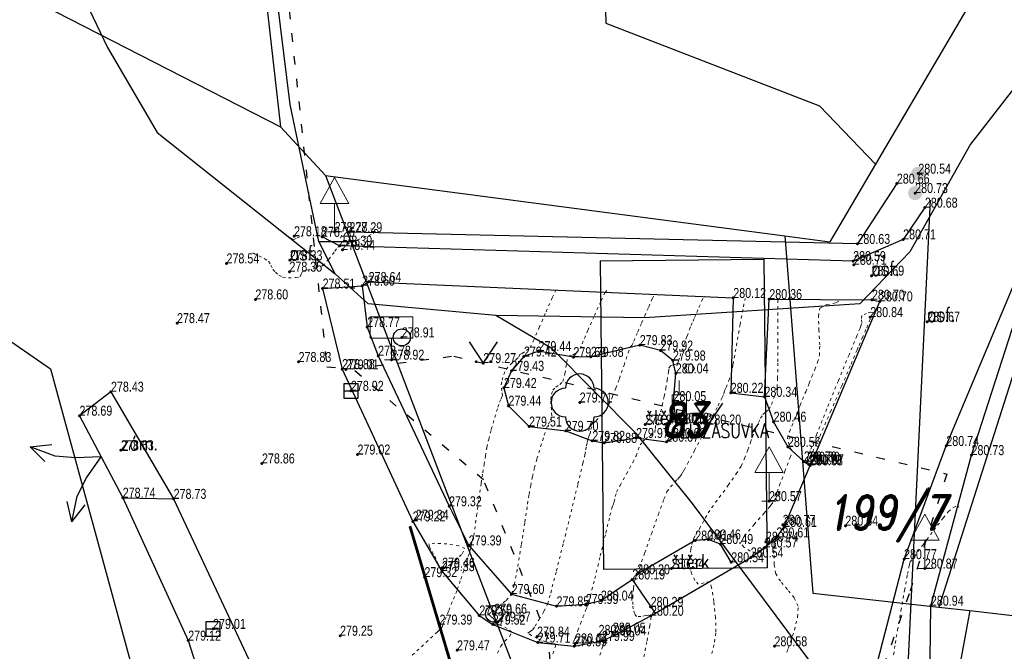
# Model space of a CAD drawing. Header units: feet. Extents: x -783217 to -782936, y -1044805 to -1043930.
# Tile 78 of 81: x -783022 to -782987, y -1044181 to -1044158. Entities that reach past the tile are written whole.
import ezdxf
from ezdxf.enums import TextEntityAlignment as Align

# ---------------------------------------------------------------- set-up
doc = ezdxf.new("R2010")
doc.units = ezdxf.units.FT
doc.header["$MEASUREMENT"] = 0
for name, pattern in [('0.09', [0.8, 0.3, -0.5]), ('ACAD_ISO07W100', [3, 0, -3]), ('ČÁRKOVANÁ', [0.75, 0.5, -0.25])]:
    doc.linetypes.add(name, pattern=pattern)
for name, color, linetype, lineweight in [('_DZ vodorovné', 5, 'Continuous', 15), ('Dopravní zařízen', 7, 'Continuous', 13), ('KN_hranice pozemků', 140, 'Continuous', 30), ('S_SLOUP', 1, 'Continuous', 15), ('Vrstevnice', 250, 'ACAD_ISO07W100', 15), ('Vrstva 25', 7, 'Continuous', 0), ('Vrstva 51', 7, 'Continuous', 0), ('Z_Popisy', 7, 'Continuous', 9), ('Z_vjezd', 30, 'Continuous', 30), ('Z_VÝŠKY', 7, 'Continuous', 9), ('Z_VÝŠKY NETISK', 252, 'Continuous', 9)]:
    doc.layers.add(name, color=color, linetype=linetype, lineweight=lineweight)
for name, color, linetype in [('KN_POZEMKY 500', 140, 'Continuous'), ('KN_značky kultur', 7, 'Continuous'), ('KN_čísla pozemků', 140, 'Continuous'), ('S_CETIN_METALIKA', 6, 'SDELSPOJO'), ('S_CETIN_NEPROVOZ', 8, '0.09'), ('S_KAN_ZN', 32, 'Continuous'), ('S_optický zaměřený', 200, 'SDELSPOJO'), ('Sítě-NN nadzem', 82, 'SILVNNN'), ('Z_hrany ploch', 7, 'Continuous'), ('Z_oploceni', 3, 'PLOTDRTL'), ('Z_stromy', 114, 'Continuous')]:
    doc.layers.add(name, color=color, linetype=linetype)
doc.styles.add('RomanD', font='romand.shx', dxfattribs={"width": 0.7, "oblique": 10})
doc.styles.add('ROMANS', font='romans.shx', dxfattribs={"width": 0.8})
doc.styles.add('Style-cs_Working', font='cs_Working.shx')
doc.linetypes.add('PLOTDRTL', pattern='A,5,[95,civil.shx,S=1,R=0,X=0,Y=0],5', length=10)
doc.linetypes.add('SDELSPOJO', pattern='A,7,-6,[31,civil.shx,S=1,R=0,X=0,Y=0],-6', length=19)
doc.linetypes.add('SILVNNN', pattern='A,2,-2,2,-6.5,[28,civil.shx,S=1,R=0,X=0,Y=0],-6.5', length=19)

# ---------------------------------------------------------------- blocks, each defined once
blk = doc.blocks.new('5.270')
at = {"layer": 'Dopravní zařízen', "linetype": 'Continuous'}
for p, q in [((0, 3.8), (-1, 2)), ((0, 3.8), (1, 2)), ((1, 2), (-1, 2)), ((0, 2), (0, 0)), ((-0.5, 0), (0.5, 0))]:
    blk.add_line(p, q, dxfattribs=at)
blk = doc.blocks.new('SLK')
at = {"layer": 'S_SLOUP', "linetype": 'Continuous'}
h = blk.add_hatch(color=256, dxfattribs=at)
edge = h.paths.add_edge_path()
edge.add_arc((0.001, 0), 0.5, 0, 360)
blk = doc.blocks.new('6.200')
at = {"layer": 'S_KAN_ZN', "linetype": 'Continuous'}
blk.add_circle((0, 0), 1, dxfattribs=at)
blk = doc.blocks.new('5.261')
at = {"layer": 'Dopravní zařízen', "linetype": 'Continuous'}
for p, q in [((0, 1.5), (0, 0)), ((-0.5, 0), (0.5, 0))]:
    blk.add_line(p, q, dxfattribs=at)
at = {"layer": 'Dopravní zařízen', "linetype": 'Continuous', "flags": 128}
blk.add_lwpolyline([(-1.5, 1.5), (1.5, 1.5), (1.5, 3), (-1.5, 3), (-1.5, 1.5)], close=True, dxfattribs=at)
blk = doc.blocks.new('6.301')
at = {"layer": 'S_KAN_ZN'}
blk.add_line((-0.5, 0), (0.5, 0), dxfattribs=at)
at = {"layer": 'S_KAN_ZN', "flags": 128}
blk.add_lwpolyline([(-0.5, -0.502), (0.501, -0.502), (0.501, 0.501), (-0.5, 0.501), (-0.5, -0.502)], close=True, dxfattribs=at)
blk = doc.blocks.new('STL')
at = {"layer": 'Z_stromy', "linetype": 'Continuous'}
blk.add_circle((0, 0.001), 0.001, dxfattribs=at)
for centre, start, end in [((0.001, 1.001), 359.99641, 179.99641), ((-1, 0.001), 89.99641, 269.9964), ((1, 0.001), 269.99641, 89.99641), ((0, -0.999), 179.99641, 359.9964)]:
    blk.add_arc(centre, 1, start, end, dxfattribs=at)
blk = doc.blocks.new('3.140')
at = {"layer": 'KN_značky kultur', "linetype": 'Continuous'}
h = blk.add_hatch(color=256, dxfattribs=at)
edge = h.paths.add_edge_path()
edge.add_arc((-0.5, 0.1), 0.1, 0, 360)
h = blk.add_hatch(color=256, dxfattribs=at)
edge = h.paths.add_edge_path()
edge.add_arc((0.5, 0.1), 0.1, 0, 360)
at = {"layer": 'KN_značky kultur', "linetype": 'Continuous', "flags": 128}
blk.add_lwpolyline([(-1, 1.5), (0, 0), (1, 1.5)], dxfattribs=at)
blk = doc.blocks.new('4.120')
at = {"layer": 'Dopravní zařízen', "linetype": 'Continuous'}
blk.add_line((0, 2), (0, 3), dxfattribs=at)
at = {"layer": 'Dopravní zařízen', "linetype": 'Continuous', "flags": 128}
blk.add_lwpolyline([(-0.5, 0), (-0.5, 2), (0.5, 2), (0.5, 0)], dxfattribs=at)
blk = doc.blocks.new('4.02')
at = {"layer": 'Vrstva 25', "color": 7, "linetype": 'Continuous', "lineweight": 13, "flags": 128}
blk.add_lwpolyline([(0.09, 0.15), (0.18, 0), (0.09, -0.15), (-0.09, -0.15), (-0.18, 0), (-0.09, 0.15), (0.09, 0.15)], close=True, dxfattribs=at)
blk = doc.blocks.new('Z58')
at = {"layer": 'Z_vjezd'}
for p, q in [((-0.3, 0.4), (-0.16, 0.28)), ((-0.3, 0.4), (-0.24, 0.26)), ((-0.3, 0.4), (-0.16, 0.36)), ((0.16, 0.28), (0.3, 0.4)), ((0.3, 0.4), (0.16, 0.36)), ((0.3, 0.4), (0.24, 0.26)), ((-0.16, 0.28), (-0.08, 0.16)), ((0.08, 0.16), (0.16, 0.28)), ((-0.08, 0.16), (0, 0)), ((0, 0), (0.08, 0.16))]:
    blk.add_line(p, q, dxfattribs=at)

msp = doc.modelspace()

# ---------------------------------------------------------------- linework, layer by layer
at = {"layer": '_DZ vodorovné', "linetype": 'ČÁRKOVANÁ', "const_width": 0.1}
msp.add_lwpolyline([(-783001.658, -1044209.533, 0.073439), (-783008.107, -1044176.185)], format="xyb", dxfattribs=at)
at = {"layer": 'KN_hranice pozemků', "linetype": 'Continuous'}
for p, q in [((-783015.52, -1044136.78), (-783012.63, -1044162.21)), ((-783001.41, -1044150.67), (-783001.26, -1044158.58)), ((-782985.67, -1044153.03), (-782991.83, -1044163.52)), ((-783027.6, -1044154.54), (-783012.63, -1044162.21)), ((-783039.87, -1044157.43), (-783020.68, -1044170.68)), ((-783001.26, -1044158.58), (-782993.78, -1044161.48)), ((-782993.78, -1044161.48), (-782991.83, -1044163.52)), ((-783012.63, -1044162.21), (-783011.06, -1044163.91)), ((-782991.83, -1044163.52), (-782993.42, -1044166.23)), ((-783011.06, -1044163.91), (-782996.9, -1044200.94)), ((-783011.06, -1044163.91), (-782995, -1044166.02)), ((-782995, -1044166.02), (-782993.42, -1044166.23)), ((-782995, -1044166.02), (-782994.02, -1044178.53)), ((-783001.45, -1044166.9), (-782995.73, -1044166.84)), ((-783001.45, -1044166.9), (-783001.34, -1044177.7)), ((-782995.73, -1044166.84), (-782995.62, -1044177.64)), ((-782986.2, -1044168.3), (-782989.61, -1044179.02)), ((-783020.68, -1044170.68), (-783017.78, -1044181.28)), ((-782995.62, -1044177.64), (-783001.34, -1044177.7)), ((-782994.02, -1044178.53), (-782989.61, -1044179.02)), ((-782989.61, -1044179.02), (-782988.53, -1044179.14)), ((-782988.53, -1044179.14), (-782989.74, -1044185.74)), ((-782988.53, -1044179.14), (-782970.46, -1044181.23))]:
    msp.add_line(p, q, dxfattribs=at)
at = {"layer": 'S_CETIN_METALIKA', "ltscale": 0.2, "flags": 128}
for points in [[(-783032.2, -1044143.14), (-783029.03, -1044145.51), (-783023.09, -1044150.23), (-783018.68, -1044159.43), (-783016.95, -1044162.41), (-783010.72, -1044167.35)], [(-782970.5, -1044153.03), (-782975.36, -1044153.95), (-782978.81, -1044154.97), (-782981.84, -1044156.05), (-782985.34, -1044158.74), (-782988.5, -1044162.82), (-782990.63, -1044166.58), (-782992.38, -1044168.41), (-782999.89, -1044168.89), (-783005.1, -1044168.81)], [(-783011.29, -1044166.22), (-783010.04, -1044166.22)]]:
    msp.add_lwpolyline(points, dxfattribs=at)
at = {"layer": 'S_CETIN_NEPROVOZ'}
for points in [[(-783020.82, -1044107.54), (-783018.933, -1044121.908), (-783014.254, -1044138.451), (-783013.088, -1044150.982), (-783011.01, -1044170.608), (-783010.12, -1044170.68), (-783006.57, -1044170.232), (-782989.33, -1044174.36), (-782990.65, -1044178.558), (-782995.743, -1044192.969), (-782998.7, -1044202.992), (-783001, -1044209.608), (-783001, -1044210.152), (-782997.68, -1044265.16)], [(-783001, -1044209.608), (-783003.26, -1044180.144), (-783005.53, -1044174.568), (-783010.12, -1044170.68)]]:
    msp.add_lwpolyline(points, dxfattribs=at)
at = {"layer": 'S_optický zaměřený', "ltscale": 0.2, "flags": 128}
for points in [[(-783011.29, -1044166.22), (-783011.57, -1044164.89), (-783012.29, -1044161.43), (-783013.3, -1044153.29), (-783013.97, -1044146.95), (-783014.27, -1044144.11), (-783014.65, -1044140.11)], [(-783010.72, -1044167.35), (-783011.29, -1044166.22)], [(-783005.1, -1044168.81), (-783009.57, -1044168.41), (-783010.72, -1044167.35)], [(-782998.23, -1044175.39), (-783000.18, -1044172.96), (-783003.14, -1044169.97), (-783005.1, -1044168.81)], [(-783000.14, -1044212.67), (-783000.07, -1044209.97), (-782998.21, -1044203.38), (-782995.44, -1044193.54), (-782993.35, -1044188.16), (-782991.64, -1044186.27), (-782991.11, -1044184.94), (-782998.23, -1044175.39)]]:
    msp.add_lwpolyline(points, dxfattribs=at)
at = {"layer": 'Sítě-NN nadzem', "ltscale": 0.2, "flags": 128}
msp.add_lwpolyline([(-782991.728, -1044202.931), (-782989.907, -1044164.776)], dxfattribs=at)
at = {"layer": 'Vrstevnice', "ltscale": 0.04}
for points, elevation in [([(-783013.602, -1044166.621), (-783013.581, -1044166.632), (-783013.518, -1044166.663), (-783013.388, -1044166.726), (-783013.2, -1044166.821), (-783013.047, -1044166.917), (-783012.971, -1044167.057), (-783012.899, -1044167.204), (-783012.811, -1044167.297), (-783012.687, -1044167.402), (-783012.558, -1044167.474), (-783012.356, -1044167.494), (-783012.101, -1044167.485), (-783011.958, -1044167.464), (-783011.91, -1044167.367), (-783011.863, -1044167.265), (-783011.709, -1044167.229), (-783011.421, -1044167.169), (-783011.169, -1044167.074), (-783010.95, -1044166.853), (-783010.73, -1044166.563), (-783010.628, -1044166.418), (-783010.55, -1044166.4), (-783010.49, -1044166.381), (-783010.317, -1044166.314), (-783009.937, -1044166.168), (-783009.556, -1044166.02), (-783009.378, -1044165.948), (-783009.352, -1044165.882), (-783009.332, -1044165.821), (-783009.248, -1044165.8), (-783009.391, -1044165.787), (-783009.571, -1044165.773)], 278.4), ([(-783012.291, -1044166.093), (-783012.287, -1044166.095), (-783012.267, -1044166.107), (-783012.223, -1044166.132), (-783012.18, -1044166.152), (-783012.045, -1044166.1), (-783011.915, -1044166.045), (-783011.844, -1044166.007)], 278.2), ([(-783008.025, -1044180.703), (-783007.545, -1044180.258), (-783007.157, -1044179.897), (-783006.994, -1044179.743), (-783006.967, -1044179.673), (-783006.944, -1044179.601), (-783006.883, -1044179.458), (-783006.747, -1044179.134), (-783006.586, -1044178.743), (-783006.451, -1044178.398), (-783006.325, -1044178.036), (-783006.183, -1044177.606), (-783006.067, -1044177.243), (-783006.016, -1044177.083), (-783005.997, -1044177.012), (-783005.979, -1044176.941), (-783005.965, -1044176.86), (-783005.95, -1044176.775), (-783005.915, -1044176.66), (-783005.874, -1044176.513), (-783005.842, -1044176.294), (-783005.775, -1044175.816), (-783005.692, -1044175.227), (-783005.615, -1044174.678), (-783005.561, -1044174.315), (-783005.516, -1044174.029), (-783005.467, -1044173.727), (-783005.413, -1044173.427), (-783005.353, -1044173.143), (-783005.262, -1044172.797), (-783005.14, -1044172.38), (-783005.031, -1044172.021), (-783004.975, -1044171.846), (-783004.916, -1044171.733), (-783004.867, -1044171.619), (-783004.892, -1044171.45), (-783004.916, -1044171.234), (-783004.886, -1044171.075), (-783004.826, -1044170.876), (-783004.744, -1044170.699), (-783004.593, -1044170.529), (-783004.405, -1044170.361), (-783004.309, -1044170.281), (-783004.284, -1044170.232), (-783004.259, -1044170.183), (-783004.183, -1044170.138), (-783004.033, -1044170.044), (-783003.907, -1044169.939), (-783003.793, -1044169.708), (-783003.587, -1044169.238), (-783003.348, -1044168.682), (-783003.134, -1044168.193), (-783003.003, -1044167.928)], 279.4), ([(-783005.039, -1044180.628), (-783004.933, -1044180.384), (-783004.783, -1044180.212), (-783004.615, -1044180.04), (-783004.549, -1044179.895), (-783004.702, -1044179.762), (-783004.965, -1044179.641), (-783005.114, -1044179.577), (-783005.148, -1044179.496), (-783005.181, -1044179.413), (-783005.274, -1044179.345), (-783005.355, -1044179.272), (-783005.251, -1044179.187), (-783005.01, -1044179.008), (-783004.741, -1044178.783), (-783004.55, -1044178.56), (-783004.455, -1044178.226), (-783004.336, -1044177.598), (-783004.208, -1044176.822), (-783004.088, -1044176.044), (-783003.994, -1044175.412), (-783003.94, -1044175.073), (-783003.884, -1044174.766), (-783003.822, -1044174.447), (-783003.754, -1044174.144), (-783003.665, -1044173.829), (-783003.536, -1044173.404), (-783003.411, -1044173.005), (-783003.334, -1044172.771), (-783003.266, -1044172.619), (-783003.19, -1044172.462), (-783003.144, -1044172.322), (-783003.158, -1044172.115), (-783003.184, -1044171.905), (-783003.178, -1044171.749), (-783003.157, -1044171.572), (-783003.109, -1044171.424), (-783003.004, -1044171.321), (-783002.864, -1044171.23), (-783002.757, -1044171.127), (-783002.686, -1044170.849), (-783002.622, -1044170.451), (-783002.583, -1044170.237), (-783002.49, -1044170.213), (-783002.39, -1044170.193), (-783002.282, -1044170.106), (-783002.158, -1044169.974), (-783002.081, -1044169.81), (-783002.008, -1044169.622), (-783001.886, -1044169.341), (-783001.657, -1044168.819), (-783001.422, -1044168.293), (-783001.28, -1044168.003), (-783001.225, -1044167.944)], 279.6), ([(-783003.112, -1044180.655), (-783003.027, -1044180.418), (-783003.002, -1044180.338), (-783003, -1044180.325), (-783003.01, -1044180.315), (-783003.051, -1044180.301), (-783003.141, -1044180.286), (-783003.247, -1044180.269), (-783003.354, -1044180.232), (-783003.514, -1044180.173), (-783003.654, -1044180.115), (-783003.857, -1044180.011), (-783003.982, -1044179.928), (-783003.906, -1044179.868), (-783003.808, -1044179.802), (-783003.733, -1044179.69), (-783003.585, -1044179.452), (-783003.421, -1044179.164), (-783003.294, -1044178.904), (-783003.185, -1044178.527), (-783002.986, -1044177.757), (-783002.736, -1044176.756), (-783002.472, -1044175.687), (-783002.234, -1044174.711), (-783002.059, -1044173.99), (-783001.986, -1044173.687), (-783001.955, -1044173.512), (-783001.931, -1044173.37), (-783001.908, -1044173.251), (-783001.885, -1044173.142), (-783001.848, -1044173.049), (-783001.81, -1044172.956), (-783001.778, -1044172.804), (-783001.715, -1044172.606), (-783001.6, -1044172.484), (-783001.425, -1044172.326), (-783001.274, -1044172.161), (-783001.152, -1044171.939), (-783001.021, -1044171.642), (-783000.903, -1044171.354), (-783000.784, -1044171.025), (-783000.621, -1044170.55), (-783000.476, -1044170.121), (-783000.412, -1044169.932), (-783000.342, -1044169.866), (-783000.276, -1044169.712), (-783000.139, -1044169.388), (-783000.005, -1044169.075), (-782999.896, -1044168.826), (-782999.758, -1044168.511), (-782999.632, -1044168.229), (-782999.557, -1044168.079)], 279.8), ([(-783001.468, -1044180.7), (-783001.38, -1044180.44), (-783001.34, -1044180.322), (-783001.321, -1044180.234), (-783001.308, -1044180.162), (-783001.402, -1044180.179), (-783001.493, -1044180.193), (-783001.68, -1044180.22), (-783001.86, -1044180.245), (-783002.045, -1044180.267), (-783002.239, -1044180.289), (-783002.333, -1044180.298), (-783002.408, -1044180.276), (-783002.371, -1044180.209), (-783002.327, -1044180.089), (-783002.234, -1044179.837), (-783002.145, -1044179.6), (-783002.056, -1044179.372), (-783001.963, -1044179.137), (-783001.915, -1044179.018), (-783001.884, -1044178.952), (-783001.854, -1044178.886), (-783001.793, -1044178.635), (-783001.644, -1044178.02), (-783001.452, -1044177.224), (-783001.26, -1044176.428), (-783001.111, -1044175.812), (-783001.049, -1044175.559), (-783001.018, -1044175.486), (-783000.986, -1044175.412), (-783000.966, -1044175.321), (-783000.926, -1044175.153), (-783000.879, -1044174.995), (-783000.759, -1044174.76), (-783000.538, -1044174.355), (-783000.316, -1044173.952), (-783000.195, -1044173.722), (-783000.121, -1044173.513), (-783000.059, -1044173.345), (-782999.977, -1044173.237), (-782999.882, -1044173.139), (-782999.705, -1044173.03), (-782999.538, -1044172.907), (-782999.521, -1044172.764), (-782999.517, -1044172.61), (-782999.472, -1044172.494), (-782999.401, -1044172.337), (-782999.34, -1044172.183), (-782999.283, -1044171.959), (-782999.214, -1044171.644), (-782999.158, -1044171.365), (-782999.113, -1044171.084), (-782999.07, -1044170.791), (-782999.05, -1044170.651), (-782998.99, -1044170.573), (-782998.935, -1044170.556), (-782998.877, -1044170.54), (-782998.809, -1044170.515), (-782998.742, -1044170.484), (-782998.711, -1044170.401), (-782998.66, -1044170.236), (-782998.609, -1044170.077), (-782998.529, -1044169.85), (-782998.416, -1044169.535), (-782998.33, -1044169.304), (-782998.272, -1044169.161), (-782998.208, -1044169.012), (-782998.153, -1044168.883), (-782998.078, -1044168.705), (-782998.002, -1044168.528), (-782997.902, -1044168.304), (-782997.834, -1044168.155), (-782997.814, -1044168.134)], 280), ([(-782999.972, -1044180.975), (-782999.816, -1044180.196), (-782999.721, -1044179.686), (-782999.682, -1044179.429), (-782999.676, -1044179.337), (-782999.68, -1044179.32), (-782999.696, -1044179.308), (-782999.748, -1044179.301), (-782999.86, -1044179.316), (-783000.029, -1044179.351), (-783000.185, -1044179.348), (-783000.255, -1044179.242), (-783000.295, -1044179.084), (-783000.316, -1044178.931), (-783000.314, -1044178.686), (-783000.29, -1044178.355), (-783000.266, -1044178.146), (-783000.217, -1044178.007), (-783000.16, -1044177.87), (-783000.079, -1044177.639), (-782999.896, -1044177.119), (-782999.661, -1044176.45), (-782999.42, -1044175.775), (-782999.223, -1044175.237), (-782999.118, -1044174.977), (-782998.99, -1044174.807), (-782998.839, -1044174.642), (-782998.754, -1044174.553), (-782998.689, -1044174.48), (-782998.626, -1044174.405), (-782998.574, -1044174.316), (-782998.522, -1044174.221), (-782998.404, -1044174.004), (-782998.153, -1044173.536), (-782997.873, -1044173.014), (-782997.67, -1044172.63), (-782997.512, -1044172.323), (-782997.334, -1044171.972), (-782997.188, -1044171.68), (-782997.125, -1044171.554), (-782997.114, -1044171.499), (-782997.103, -1044171.444), (-782997.054, -1044171.329), (-782996.955, -1044171.09), (-782996.872, -1044170.856), (-782996.806, -1044170.518), (-782996.692, -1044169.871), (-782996.562, -1044169.13), (-782996.448, -1044168.506), (-782996.38, -1044168.213)], 280.2), ([(-782997.545, -1044180.647), (-782997.453, -1044180.241), (-782997.406, -1044179.883), (-782997.418, -1044179.386), (-782997.479, -1044178.816), (-782997.559, -1044178.339), (-782997.627, -1044178.12), (-782997.819, -1044178.168), (-782998.027, -1044178.22), (-782998.139, -1044178.087), (-782998.258, -1044177.844), (-782998.333, -1044177.604), (-782998.327, -1044177.315), (-782998.279, -1044176.989), (-782998.249, -1044176.83), (-782998.227, -1044176.746), (-782998.204, -1044176.682), (-782998.177, -1044176.608), (-782998.109, -1044176.491), (-782997.979, -1044176.27), (-782997.874, -1044176.089), (-782997.778, -1044175.905), (-782997.678, -1044175.722), (-782997.547, -1044175.538), (-782997.288, -1044175.182), (-782996.979, -1044174.754), (-782996.699, -1044174.353), (-782996.524, -1044174.079), (-782996.404, -1044173.817), (-782996.289, -1044173.519), (-782996.192, -1044173.247), (-782996.126, -1044173.063), (-782996.052, -1044172.879), (-782995.974, -1044172.687), (-782995.916, -1044172.553), (-782995.843, -1044172.405), (-782995.765, -1044172.277), (-782995.656, -1044172.187), (-782995.55, -1044172.095), (-782995.468, -1044171.924), (-782995.35, -1044171.622), (-782995.266, -1044171.325), (-782995.249, -1044171.016), (-782995.243, -1044170.432), (-782995.242, -1044169.721), (-782995.245, -1044169.029), (-782995.247, -1044168.589), (-782995.247, -1044168.374), (-782995.247, -1044168.303), (-782995.246, -1044168.292), (-782995.24, -1044168.288), (-782995.228, -1044168.283)], 280.4), ([(-782994.933, -1044180.599), (-782994.88, -1044180.465), (-782994.798, -1044180.232), (-782994.664, -1044179.819), (-782994.551, -1044179.359), (-782994.533, -1044178.983), (-782994.669, -1044178.691), (-782994.907, -1044178.398), (-782995.152, -1044178.115), (-782995.313, -1044177.85), (-782995.368, -1044177.527), (-782995.377, -1044177.142), (-782995.375, -1044176.815), (-782995.393, -1044176.667), (-782995.526, -1044176.747), (-782995.693, -1044176.895), (-782995.858, -1044177.03), (-782996.031, -1044177.115), (-782996.208, -1044177.055), (-782996.43, -1044176.92), (-782996.55, -1044176.775), (-782996.408, -1044176.534), (-782996.073, -1044176.126), (-782995.731, -1044175.74), (-782995.569, -1044175.561), (-782995.523, -1044175.498), (-782995.478, -1044175.434), (-782995.386, -1044175.309), (-782995.23, -1044175.092), (-782995.157, -1044174.969), (-782995.261, -1044175.05), (-782995.36, -1044175.135), (-782995.323, -1044175.068), (-782995.268, -1044174.989), (-782995.179, -1044174.755), (-782994.994, -1044174.265), (-782994.812, -1044173.778), (-782994.73, -1044173.556), (-782994.778, -1044173.497), (-782994.846, -1044173.345), (-782994.908, -1044173.106), (-782994.839, -1044172.889), (-782994.671, -1044172.464), (-782994.462, -1044171.955), (-782994.268, -1044171.486), (-782994.145, -1044171.182), (-782994.048, -1044170.947), (-782993.944, -1044170.7), (-782993.85, -1044170.451), (-782993.786, -1044170.209), (-782993.777, -1044169.844), (-782993.804, -1044169.331), (-782993.82, -1044168.843), (-782993.775, -1044168.555), (-782993.534, -1044168.434), (-782993.202, -1044168.363), (-782993.006, -1044168.254), (-782993.006, -1044168.253)], 280.6), ([(-782991.192, -1044180.687), (-782991.137, -1044180.29), (-782991.057, -1044179.823), (-782990.937, -1044179.145), (-782990.81, -1044178.435), (-782990.708, -1044177.87), (-782990.664, -1044177.628), (-782990.64, -1044177.532), (-782990.611, -1044177.439), (-782990.476, -1044177.253), (-782990.164, -1044176.833), (-782989.787, -1044176.331), (-782989.457, -1044175.898), (-782989.285, -1044175.685), (-782989.105, -1044175.528), (-782988.943, -1044175.457), (-782988.91, -1044175.533)], 280.8)]:
    msp.add_lwpolyline(points, dxfattribs=dict(at, elevation=elevation))
for points, elevation in [([(-782992.497, -1044170.082), (-782992.468, -1044170.014), (-782992.401, -1044169.861), (-782992.289, -1044169.6), (-782992.135, -1044169.24), (-782991.977, -1044168.869), (-782991.913, -1044168.713), (-782991.993, -1044168.696), (-782992.138, -1044168.739), (-782992.304, -1044168.818), (-782992.316, -1044168.963), (-782992.306, -1044169.093), (-782992.334, -1044169.175), (-782992.366, -1044169.255), (-782992.476, -1044169.521), (-782992.752, -1044170.187), (-782993.126, -1044171.095), (-782993.529, -1044172.083), (-782993.891, -1044172.992), (-782994.106, -1044173.554), (-782994.2, -1044173.826), (-782994.222, -1044173.916), (-782994.22, -1044173.93), (-782994.207, -1044173.922), (-782994.156, -1044173.842), (-782994.026, -1044173.584), (-782993.777, -1044173.042), (-782993.397, -1044172.178), (-782993.007, -1044171.276), (-782992.683, -1044170.516), (-782992.497, -1044170.082)], 280.8), ([(-783006.985, -1044177.695), (-783006.965, -1044177.693), (-783006.901, -1044177.665), (-783006.759, -1044177.574), (-783006.529, -1044177.395), (-783006.275, -1044177.149), (-783006.183, -1044176.971), (-783006.392, -1044176.874), (-783006.812, -1044176.808), (-783007.232, -1044176.781), (-783007.44, -1044176.8), (-783007.422, -1044176.909), (-783007.33, -1044177.076), (-783007.238, -1044177.235), (-783007.164, -1044177.41), (-783007.08, -1044177.598), (-783006.985, -1044177.695)], 279.4)]:
    msp.add_lwpolyline(points, close=True, dxfattribs=dict(at, elevation=elevation))
at = {"layer": 'Vrstva 51', "color": 7, "linetype": 'Continuous', "lineweight": 53}
for p in [(-782990.33, -1044163.85), (-782991.08, -1044164.2), (-782990.44, -1044164.53), (-782990.1, -1044165.04), (-783010.74, -1044165.89), (-783010.22, -1044165.9), (-783012.16, -1044166.04), (-783011.18, -1044166.06), (-782992.46, -1044166.31), (-782990.86, -1044166.15), (-783010.57, -1044166.37), (-783010.47, -1044166.52), (-783014.52, -1044166.99), (-783012.31, -1044166.88), (-782992.61, -1044166.91), (-783012.32, -1044167.28), (-782992.58, -1044167.04), (-783009.55, -1044167.64), (-782991.97, -1044167.42), (-783011.16, -1044167.87), (-783009.78, -1044167.77), (-783013.51, -1044168.25), (-782996.8, -1044168.2), (-782995.54, -1044168.24), (-782991.95, -1044168.26), (-782991.67, -1044168.32), (-783016.25, -1044169.08), (-782992.01, -1044168.87), (-782990.02, -1044169.03), (-783009.6, -1044169.22), (-783008.39, -1044169.58), (-783003.61, -1044170.06), (-783000.07, -1044169.85), (-782999.35, -1044170.04), (-783012, -1044170.44), (-783009.22, -1044170.22), (-783008.75, -1044170.36), (-783004.12, -1044170.25), (-783002.39, -1044170.27), (-783001.78, -1044170.26), (-782998.91, -1044170.39), (-783010.48, -1044170.69), (-783010.35, -1044170.7), (-783005.54, -1044170.48), (-783004.56, -1044170.75), (-782998.81, -1044170.84), (-783018.56, -1044171.48), (-783010.17, -1044171.45), (-783004.82, -1044171.35), (-782998.89, -1044171.81), (-782996.89, -1044171.52), (-782995.71, -1044171.66), (-783004.66, -1044171.97), (-783002.17, -1044171.86), (-783019.66, -1044172.32), (-782995.39, -1044172.53), (-783003.94, -1044172.7), (-783002.66, -1044172.85), (-782999.88, -1044172.63), (-782998.79, -1044172.57), (-782998.69, -1044172.59), (-782997.67, -1044172.63), (-783001.73, -1044173.2), (-783000.2, -1044173.1), (-782998.91, -1044173.1), (-783018.21, -1044173.53), (-783001.31, -1044173.27), (-782999.14, -1044173.23), (-782994.89, -1044173.41), (-782989.35, -1044173.38), (-783009.94, -1044173.68), (-782988.47, -1044173.7), (-783013.28, -1044173.99), (-782994.33, -1044173.92), (-782994.22, -1044173.93), (-782994.16, -1044174.03), (-782994.11, -1044174.06), (-782994.08, -1044174.02), (-783018.15, -1044175.19), (-783016.37, -1044175.23), (-783006.74, -1044175.49), (-782995.55, -1044175.31), (-783007.9, -1044175.96), (-783008.01, -1044176.02), (-782995.07, -1044176.14), (-782995.02, -1044176.21), (-782992.88, -1044176.17), (-782997.68, -1044176.65), (-782995.29, -1044176.58), (-783006.05, -1044176.86), (-782998.13, -1044176.69), (-782997.25, -1044176.81), (-782995.7, -1044176.93), (-782995.66, -1044176.73), (-782996.19, -1044177.28), (-782990.83, -1044177.34), (-783006.98, -1044177.64), (-782998.96, -1044177.67), (-782996.87, -1044177.45), (-782990.1, -1044177.67), (-783007.6, -1044177.97), (-783006.99, -1044177.76), (-783000.16, -1044177.87), (-783000.33, -1044178.05), (-783004.55, -1044178.56), (-783002.98, -1044178.99), (-783001.96, -1044178.91), (-783001.43, -1044178.79), (-782999.69, -1044179.01), (-782989.89, -1044178.97), (-783005.68, -1044179.31), (-783005.16, -1044179.25), (-782999.68, -1044179.32), (-783007.07, -1044179.63), (-783005.21, -1044179.63), (-783005.03, -1044179.53), (-783014.99, -1044179.78), (-783010.55, -1044180.02), (-783003.66, -1044180.05), (-783001.51, -1044179.99), (-783001.01, -1044179.91), (-783000.98, -1044180.01), (-783015.86, -1044180.19), (-783003.64, -1044180.26), (-783002.36, -1044180.39), (-783002.33, -1044180.29), (-783001.39, -1044180.2), (-782995.36, -1044180.39), (-783006.46, -1044180.53)]:
    msp.add_point(p, dxfattribs=at)
at = {"layer": 'Z_hrany ploch', "linetype": 'Continuous', "flags": 128}
for points in [[(-782990.1, -1044165.04), (-782990.86, -1044166.15)], [(-782990.86, -1044166.15), (-782992.61, -1044166.91), (-783010.57, -1044166.37), (-783011.18, -1044166.06)], [(-782991.06, -1044195.56), (-782994.67, -1044194.36), (-782996.04, -1044193.66), (-782994.5, -1044187.88), (-782992.83, -1044184.25), (-782991.76, -1044180.95), (-782990.83, -1044177.34), (-782989.35, -1044173.38), (-782986.64, -1044166.9)], [(-783009.78, -1044167.77), (-783009.55, -1044167.64), (-782996.8, -1044168.2), (-782996.89, -1044171.52), (-782995.71, -1044171.66), (-782995.54, -1044168.24), (-782991.95, -1044168.26), (-782991.67, -1044168.32)], [(-783011.16, -1044167.87), (-783009.78, -1044167.77), (-783009.6, -1044169.22), (-783009.22, -1044170.22), (-783006.74, -1044175.49), (-783006.05, -1044176.86), (-783004.55, -1044178.56), (-783002.98, -1044178.99), (-783001.96, -1044178.91), (-783001.43, -1044178.79), (-783000.33, -1044178.05), (-782999.533, -1044179.234)], [(-783011.16, -1044167.87), (-783010.48, -1044170.69), (-783008.01, -1044176.02), (-783006.99, -1044177.76), (-783005.68, -1044179.31), (-783005.21, -1044179.63), (-783003.64, -1044180.26), (-783002.36, -1044180.39), (-783001.39, -1044180.2), (-783000.98, -1044180.01), (-782999.68, -1044179.32), (-782996.19, -1044177.28), (-782995.7, -1044176.93), (-782995.29, -1044176.58), (-782995.02, -1044176.21), (-782994.11, -1044174.06), (-782994.08, -1044174.02), (-782991.67, -1044168.32)], [(-783003.94, -1044172.7), (-783002.66, -1044172.85), (-783001.73, -1044173.2), (-783001.31, -1044173.27), (-783000.2, -1044173.1), (-782999.14, -1044173.23), (-782998.91, -1044173.1), (-782998.79, -1044172.57), (-782998.89, -1044171.81), (-782998.81, -1044170.84), (-782998.91, -1044170.39), (-782999.35, -1044170.04), (-783000.07, -1044169.85), (-783001.78, -1044170.26), (-783002.39, -1044170.27), (-783003.61, -1044170.06), (-783004.12, -1044170.25), (-783004.56, -1044170.75), (-783004.82, -1044171.35), (-783004.66, -1044171.97), (-783003.94, -1044172.7)], [(-783018.56, -1044171.48), (-783019.66, -1044172.32)], [(-783018.56, -1044171.48), (-783016.37, -1044175.23), (-783013.48, -1044181.4), (-783013.33, -1044182.61), (-783010.74, -1044190.76), (-783009.14, -1044197.65), (-783008.33, -1044203.87), (-783007.86, -1044208.66), (-783007.32, -1044214.5), (-783006.88, -1044218.02), (-783006.49, -1044227.11), (-783006.56, -1044231.05), (-783006.13, -1044240.7), (-783005.92, -1044245.7), (-783005.87, -1044251.39), (-783005.5, -1044256.89), (-783004.81, -1044271.46), (-783003.9, -1044281.4), (-783003.68, -1044286.25), (-783003.33, -1044292.49)], [(-782995.71, -1044171.66), (-782995.39, -1044172.53), (-782994.89, -1044173.41), (-782994.33, -1044173.92), (-782994.11, -1044174.06)], [(-783018.15, -1044175.19), (-783016.37, -1044175.23)], [(-782996.87, -1044177.45), (-782997.25, -1044176.81), (-782997.68, -1044176.65), (-782998.13, -1044176.69), (-783000.16, -1044177.87)]]:
    msp.add_lwpolyline(points, dxfattribs=at)
at = {"layer": 'Z_oploceni', "ltscale": 0.5, "flags": 128}
for points in [[(-782991.08, -1044164.2), (-782992.46, -1044166.31), (-783010.22, -1044165.9)], [(-782989.89, -1044178.97), (-782988.47, -1044173.7), (-782986.8, -1044168.53)], [(-783018.15, -1044175.19), (-783015.86, -1044180.19), (-783014.82, -1044183.44), (-783012.44, -1044191.6), (-783011.11, -1044197.98), (-783010.12, -1044203.89), (-783009.25, -1044208.94), (-783009.28, -1044209.14)]]:
    msp.add_lwpolyline(points, dxfattribs=at)
at = {"layer": 'Z_vjezd', "flags": 128}
for points in [[(-783019.66, -1044172.32), (-783018.15, -1044175.19)], [(-782989.97, -1044185.5), (-782989.89, -1044178.97)]]:
    msp.add_lwpolyline(points, dxfattribs=at)

# ---------------------------------------------------------------- block references
at = {"layer": 'Dopravní zařízen', "linetype": 'Continuous', "xscale": 0.5, "yscale": 0.5, "zscale": 0.5}
for name, p in [('5.270', (-783010.74, -1044165.89)), ('5.261', (-783008.75, -1044170.36)), ('4.120', (-782998.69, -1044172.59)), ('5.270', (-782995.55, -1044175.31)), ('5.270', (-782990.1, -1044177.67))]:
    msp.add_blockref(name, p, dxfattribs=at)
at = {"layer": 'KN_značky kultur', "linetype": 'Continuous', "xscale": 0.5, "yscale": 0.5, "zscale": 0.5}
for p in [(-783005.54, -1044170.48), (-782997.67, -1044172.63)]:
    msp.add_blockref('3.140', p, dxfattribs=at)
at = {"layer": 'S_KAN_ZN', "linetype": 'Continuous', "zscale": 0.5}
for name, p, xscale, yscale in [('6.200', (-783008.39, -1044169.58), 0.3, 0.3), ('6.301', (-783010.17, -1044171.45), 0.5, 0.5), ('6.200', (-783005.16, -1044179.25), 0.3, 0.3), ('6.301', (-783014.99, -1044179.78), 0.5, 0.5)]:
    msp.add_blockref(name, p, dxfattribs=dict(at, xscale=xscale, yscale=yscale))
at = {"layer": 'S_SLOUP', "linetype": 'Continuous', "xscale": 0.5, "yscale": 0.5, "zscale": 0.5}
for p in [(-782990.33, -1044163.85), (-782990.44, -1044164.53)]:
    msp.add_blockref('SLK', p, dxfattribs=at)
at = {"layer": 'Vrstva 25', "color": 7, "linetype": 'Continuous', "lineweight": 13}
msp.add_blockref('4.02', (-782998.34, -1044170.67), dxfattribs=at)
at = {"layer": 'Z_stromy', "linetype": 'Continuous', "xscale": 0.5, "yscale": 0.5, "zscale": 0.5}
msp.add_blockref('STL', (-783002.17, -1044171.86), dxfattribs=at)
at = {"layer": 'Z_vjezd', "xscale": 5, "yscale": 5, "rotation": 118.888597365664}
msp.add_blockref('Z58', (-783018.905, -1044173.755), dxfattribs=at)

# ---------------------------------------------------------------- texts
at = {"layer": 'KN_POZEMKY 500', "color": 5, "linetype": 'Continuous', "style": 'RomanD', "oblique": 10, "width": 0.8}
msp.add_text('83', height=1.2, dxfattribs=at).set_placement((-782998.49, -1044173.06), align=Align.CENTER)
at = {"layer": 'KN_POZEMKY 500', "linetype": 'Continuous', "style": 'RomanD', "oblique": 10, "width": 0.8}
msp.add_text('199/7', height=1.2, dxfattribs=at).set_placement((-782991.42, -1044176.307), align=Align.CENTER)
at = {"layer": 'KN_čísla pozemků', "color": 5, "linetype": 'Continuous', "style": 'RomanD', "oblique": 10, "width": 0.8}
msp.add_text('83', height=0.8, dxfattribs=at).set_placement((-782998.49, -1044173.06), align=Align.CENTER)
at = {"layer": 'Z_Popisy', "linetype": 'Continuous', "style": 'ROMANS', "width": 0.8}
for s, p in [('asf.', (-783012.31, -1044166.88)), ('asf.', (-782991.97, -1044167.42)), ('asf.', (-782990.02, -1044169.03)), ('štěrk', (-782999.88, -1044172.63)), ('zám.', (-783018.21, -1044173.53)), ('štěrk', (-782998.96, -1044177.67))]:
    msp.add_text(s, height=0.5, dxfattribs=at).set_placement(p)
msp.add_text('EL.ZÁSUVKA', height=0.5, dxfattribs=at).set_placement((-782998.69, -1044172.59), align=Align.TOP_LEFT)
at = {"layer": 'Z_VÝŠKY', "linetype": 'Continuous', "style": 'Style-cs_Working', "width": 0.8}
for s, p in [('280.54', (-782990.33, -1044163.85)), ('280.73', (-782990.44, -1044164.53)), ('280.68', (-782990.1, -1044165.04)), ('278.29', (-783010.22, -1044165.9)), ('278.18', (-783012.16, -1044166.04)), ('280.63', (-782992.46, -1044166.31)), ('280.71', (-782990.86, -1044166.15)), ('278.39', (-783010.57, -1044166.37)), ('278.54', (-783014.52, -1044166.99)), ('278.33', (-783012.31, -1044166.88)), ('280.59', (-782992.61, -1044166.91)), ('278.35', (-783012.32, -1044167.28)), ('278.64', (-783009.55, -1044167.64)), ('280.69', (-782991.97, -1044167.42)), ('278.51', (-783011.16, -1044167.87)), ('278.60', (-783013.51, -1044168.25)), ('280.12', (-782996.8, -1044168.2)), ('280.70', (-782991.95, -1044168.26)), ('278.47', (-783016.25, -1044169.08)), ('280.84', (-782992.01, -1044168.87)), ('280.67', (-782990.02, -1044169.03)), ('278.77', (-783009.6, -1044169.22)), ('278.91', (-783008.39, -1044169.58)), ('279.44', (-783003.61, -1044170.06)), ('279.83', (-783000.07, -1044169.85)), ('278.83', (-783012, -1044170.44)), ('278.78', (-783009.22, -1044170.22)), ('279.68', (-783001.78, -1044170.26)), ('278.88', (-783010.48, -1044170.69)), ('279.27', (-783005.54, -1044170.48)), ('280.04', (-782998.81, -1044170.84)), ('278.43', (-783018.56, -1044171.48)), ('278.92', (-783010.17, -1044171.45)), ('279.42', (-783004.82, -1044171.35)), ('280.05', (-782998.89, -1044171.81)), ('280.34', (-782995.71, -1044171.66)), ('279.44', (-783004.66, -1044171.97)), ('279.71', (-783002.17, -1044171.86)), ('278.69', (-783019.66, -1044172.32)), ('280.46', (-782995.39, -1044172.53)), ('279.51', (-783003.94, -1044172.7)), ('279.94', (-782999.88, -1044172.63)), ('280.20', (-782997.67, -1044172.63)), ('279.82', (-783001.73, -1044173.2)), ('279.97', (-783000.2, -1044173.1)), ('278.63', (-783018.21, -1044173.53)), ('280.56', (-782994.89, -1044173.41)), ('280.74', (-782989.35, -1044173.38)), ('279.02', (-783009.94, -1044173.68)), ('280.73', (-782988.47, -1044173.7)), ('278.86', (-783013.28, -1044173.99)), ('280.68', (-782994.11, -1044174.06)), ('278.74', (-783018.15, -1044175.19)), ('278.73', (-783016.37, -1044175.23)), ('279.32', (-783006.74, -1044175.49)), ('280.57', (-782995.55, -1044175.31)), ('279.22', (-783008.01, -1044176.02)), ('280.77', (-782995.07, -1044176.14)), ('280.64', (-782992.88, -1044176.17)), ('280.61', (-782995.29, -1044176.58)), ('279.39', (-783006.05, -1044176.86)), ('280.41', (-782998.13, -1044176.69)), ('280.77', (-782990.83, -1044177.34)), ('279.46', (-783006.98, -1044177.64)), ('280.34', (-782998.96, -1044177.67)), ('280.54', (-782996.87, -1044177.45)), ('280.87', (-782990.1, -1044177.67)), ('279.32', (-783007.6, -1044177.97)), ('280.19', (-783000.33, -1044178.05)), ('279.60', (-783004.55, -1044178.56)), ('279.85', (-783002.98, -1044178.99)), ('280.04', (-783001.43, -1044178.79)), ('280.29', (-782999.69, -1044179.01)), ('280.94', (-782989.89, -1044178.97)), ('279.66', (-783005.16, -1044179.25)), ('279.39', (-783007.07, -1044179.63)), ('279.52', (-783005.21, -1044179.63)), ('279.01', (-783014.99, -1044179.78)), ('279.25', (-783010.55, -1044180.02)), ('279.84', (-783003.66, -1044180.05)), ('279.12', (-783015.86, -1044180.19)), ('279.99', (-783001.39, -1044180.2)), ('280.58', (-782995.36, -1044180.39)), ('279.47', (-783006.46, -1044180.53))]:
    msp.add_text(s, height=0.35, dxfattribs=at).set_placement(p)
at = {"layer": 'Z_VÝŠKY NETISK', "linetype": 'Continuous', "style": 'Style-cs_Working', "width": 0.8}
for s, p in [('280.66', (-782991.08, -1044164.2)), ('278.27', (-783010.74, -1044165.89)), ('278.26', (-783011.18, -1044166.06)), ('278.44', (-783010.47, -1044166.52)), ('280.71', (-782992.58, -1044167.04)), ('278.60', (-783009.78, -1044167.77)), ('280.36', (-782995.54, -1044168.24)), ('280.70', (-782991.67, -1044168.32)), ('279.92', (-782999.35, -1044170.04)), ('278.92', (-783008.75, -1044170.36)), ('279.42', (-783004.12, -1044170.25)), ('279.63', (-783002.39, -1044170.27)), ('279.98', (-782998.91, -1044170.39)), ('279.01', (-783010.35, -1044170.7)), ('279.43', (-783004.56, -1044170.75)), ('280.22', (-782996.89, -1044171.52)), ('279.70', (-783002.66, -1044172.85)), ('280.12', (-782998.79, -1044172.57)), ('280.12', (-782998.69, -1044172.59)), ('280.07', (-782999.14, -1044173.23)), ('280.08', (-782998.91, -1044173.1)), ('279.88', (-783001.31, -1044173.27)), ('280.70', (-782994.33, -1044173.92)), ('280.80', (-782994.22, -1044173.93)), ('280.79', (-782994.16, -1044174.03)), ('280.67', (-782994.08, -1044174.02)), ('279.34', (-783007.9, -1044175.96)), ('280.61', (-782995.02, -1044176.21)), ('280.46', (-782997.68, -1044176.65)), ('280.49', (-782997.25, -1044176.81)), ('280.57', (-782995.7, -1044176.93)), ('280.74', (-782995.66, -1044176.73)), ('280.54', (-782996.19, -1044177.28)), ('279.33', (-783006.99, -1044177.76)), ('280.20', (-783000.16, -1044177.87)), ('279.99', (-783001.96, -1044178.91)), ('279.50', (-783005.68, -1044179.31)), ('280.20', (-782999.68, -1044179.32)), ('279.67', (-783005.03, -1044179.53)), ('280.09', (-783001.51, -1044179.99)), ('280.05', (-783001.01, -1044179.91)), ('280.04', (-783000.98, -1044180.01)), ('279.71', (-783003.64, -1044180.26)), ('279.89', (-783002.36, -1044180.39)), ('280.01', (-783002.33, -1044180.29))]:
    msp.add_text(s, height=0.35, dxfattribs=at).set_placement(p)

doc.saveas('drawing.dxf')
